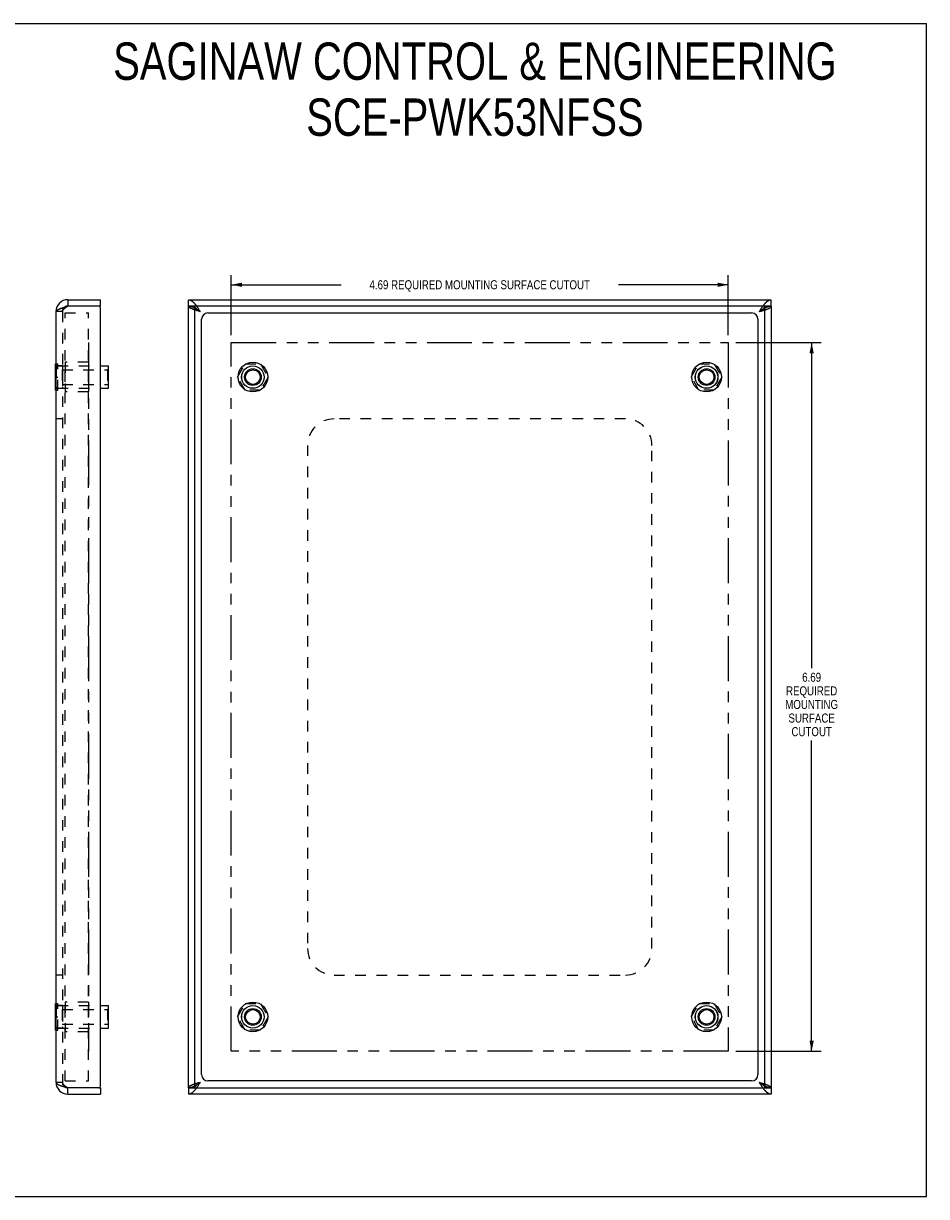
# Model space of a CAD drawing. Header units: inches. Extents: x 0 to 17.1, y 0 to 11.1.
# Tile 3 of 3: x 8.6 to 17.1, y 0 to 11.1. Entities that reach past the tile are written whole.
import ezdxf

# ---------------------------------------------------------------- set-up
doc = ezdxf.new("R2010")
doc.units = ezdxf.units.IN
doc.header["$LTSCALE"] = 0.941275
doc.header["$MEASUREMENT"] = 0
doc.linetypes.add('HIDDEN', pattern=[0.2, 0.1, -0.1])
doc.linetypes.add('PHANTOM', pattern=[0.8, 0.45, -0.05, 0.1, -0.05, 0.1, -0.05])
doc.layers.get('0').update_dxf_attribs({"linetype": 'CONTINUOUS'})
for name, color, linetype in [('02___PRT_ALL_AXES', 7, 'CONTINUOUS'), ('03___PRT_ALL_CURVES', 7, 'CONTINUOUS'), ('06___PRT_ALL_SURFS', 7, 'CONTINUOUS'), ('DEFAULT_2', 8, 'HIDDEN'), ('DIMENSIONS', 7, 'CONTINUOUS')]:
    doc.layers.add(name, color=color, linetype=linetype)
doc.styles.get("Standard").update_dxf_attribs({"font": 'txt', "width": 0.8})
doc.dimstyles.new('DIMSTYLE_2', dxfattribs={"dimtxt": 0.08557, "dimasz": 0.100671, "dimexe": 0.09, "dimexo": 0.07, "dimgap": 0.0425, "dimtad": 0, "dimtih": 1, "dimtoh": 1, "dimzin": 4, "dimdsep": 46, "dimtxsty": 'Standard', "dimblk": '_FILLED', "dimblk1": '_FILLED', "dimblk2": '_FILLED', "dimcen": 0.09, "dimadec": 0, "dimazin": 0, "dimtfac": 1, "dimtofl": 0, "dimtmove": 0, "dimatfit": 3, "dimldrblk": '_FILLED', "dimfxl": 0, "dimtolj": 1, "dimtzin": 4, "dimarcsym": 0})

# ---------------------------------------------------------------- blocks, each defined once
blk = doc.blocks.new('_FILLED')
at = {"color": 0, "linetype": 'ByBlock'}
blk.add_solid([(0, 0), (-1, 0.2), (-1, -0.2)], dxfattribs=at)
blk = doc.blocks.new('*D9')
at = {"layer": 'DIMENSIONS', "color": 2, "linetype": 'Continuous'}
for p, q in [((10.553, 8.131), (10.553, 8.698)), ((15.243, 8.131), (15.243, 8.698)), ((10.553, 8.607), (11.589, 8.607)), ((15.243, 8.607), (14.208, 8.607))]:
    blk.add_line(p, q, dxfattribs=at)
at = {"layer": 'DIMENSIONS', "color": 2, "linetype": 'Continuous', "xscale": 0.1006711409, "yscale": 0.1006711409, "zscale": 0.1006711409, "rotation": 180}
blk.add_blockref('_FILLED', (10.553, 8.607), dxfattribs=at)
at = {"layer": 'DIMENSIONS', "color": 2, "linetype": 'Continuous', "xscale": 0.1006711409, "yscale": 0.1006711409, "zscale": 0.1006711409}
blk.add_blockref('_FILLED', (15.243, 8.607), dxfattribs=at)
at = {"layer": 'DIMENSIONS', "color": 2, "linetype": 'Continuous', "insert": (12.898, 8.65), "char_height": 0.08557, "width": 2.53289, "attachment_point": 2, "line_spacing_factor": 0.9}
blk.add_mtext('4.69 REQUIRED MOUNTING SURFACE CUTOUT', dxfattribs=at)
blk = doc.blocks.new('*D10')
at = {"layer": 'DIMENSIONS', "color": 2, "linetype": 'Continuous'}
for p, q in [((15.314, 8.061), (16.121, 8.061)), ((16.03, 8.061), (16.03, 4.988)), ((16.03, 1.371), (16.03, 4.304)), ((15.314, 1.371), (16.121, 1.371))]:
    blk.add_line(p, q, dxfattribs=at)
at = {"layer": 'DIMENSIONS', "color": 2, "linetype": 'Continuous', "xscale": 0.1006711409, "yscale": 0.1006711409, "zscale": 0.1006711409}
for p, rotation in [((16.03, 8.061), 90), ((16.03, 1.371), 270)]:
    blk.add_blockref('_FILLED', p, dxfattribs=dict(at, rotation=rotation))
at = {"layer": 'DIMENSIONS', "color": 2, "linetype": 'Continuous', "insert": (16.03, 4.945), "char_height": 0.0856, "width": 0.54765, "attachment_point": 2, "line_spacing_factor": 0.9}
blk.add_mtext('6.69\\PREQUIRED\\PMOUNTING\\PSURFACE\\PCUTOUT', dxfattribs=at)

msp = doc.modelspace()

# ---------------------------------------------------------------- linework, layer by layer
at = {"color": 7, "linetype": 'Continuous'}
for p, q in [((0, 11.0738), (17.1141, 11.0738)), ((17.1141, 0), (17.1141, 11.0738)), ((9.0117, 8.4659), (9.0117, 8.4059)), ((9.3187, 8.4059), (9.3187, 8.4659)), ((10.1483, 8.4059), (10.1483, 8.4659)), ((15.6483, 8.4059), (15.6483, 8.4659)), ((9.3187, 8.4059), (9.3037, 8.4059)), ((15.6483, 8.4059), (10.1483, 8.4059)), ((10.2083, 1.0259), (10.2083, 8.4059)), ((10.2398, 8.3686), (10.2425, 8.3667)), ((10.2425, 8.3667), (10.2453, 8.3647)), ((10.2453, 8.3647), (10.248, 8.3628)), ((10.248, 8.3628), (10.2507, 8.3608)), ((10.2507, 8.3608), (10.2535, 8.3588)), ((10.2531, 8.3584), (10.2507, 8.36)), ((10.2555, 8.3569), (10.2531, 8.3584)), ((10.2535, 8.3588), (10.2576, 8.3558)), ((10.2603, 8.3539), (10.2555, 8.3569)), ((10.2576, 8.3558), (10.2603, 8.3539)), ((10.3333, 8.3409), (15.4633, 8.3409)), ((15.5363, 8.3539), (15.5417, 8.3578)), ((15.5363, 8.3539), (15.5411, 8.3569)), ((15.5411, 8.3569), (15.5447, 8.3592)), ((15.5417, 8.3578), (15.5445, 8.3598)), ((15.5445, 8.3598), (15.5472, 8.3618)), ((15.5447, 8.3592), (15.547, 8.3607)), ((15.547, 8.3607), (15.5494, 8.3623)), ((15.5472, 8.3618), (15.5499, 8.3638)), ((15.5494, 8.3623), (15.5517, 8.3638)), ((15.5499, 8.3638), (15.5527, 8.3657)), ((15.5883, 1.0259), (15.5883, 8.4059)), ((10.2733, 1.1509), (10.2733, 8.2809)), ((15.5233, 8.2809), (15.5233, 1.1509)), ((9.3187, 7.8416), (9.3947, 7.8416)), ((9.3947, 7.6296), (9.3947, 7.8416)), ((9.3187, 7.6296), (9.3947, 7.6296)), ((9.3187, 1.8021), (9.3947, 1.8021)), ((9.3947, 1.5901), (9.3947, 1.8021)), ((9.3187, 1.5901), (9.3947, 1.5901)), ((9.0117, 0.9659), (9.0117, 1.0259)), ((9.3037, 1.0259), (9.3187, 1.0259)), ((9.3187, 1.0259), (9.3187, 0.9659)), ((10.1483, 1.0259), (15.6483, 1.0259)), ((10.1483, 1.0259), (10.1483, 0.9659)), ((10.2466, 1.068), (10.2439, 1.066)), ((10.2472, 1.0694), (10.2449, 1.0679)), ((10.2494, 1.0699), (10.2466, 1.068)), ((10.2495, 1.071), (10.2472, 1.0694)), ((10.2521, 1.0719), (10.2494, 1.0699)), ((10.2519, 1.0725), (10.2495, 1.071)), ((10.2555, 1.0748), (10.2519, 1.0725)), ((10.2548, 1.0739), (10.2521, 1.0719)), ((10.2603, 1.0779), (10.2548, 1.0739)), ((10.2603, 1.0779), (10.2555, 1.0748)), ((15.4633, 1.0909), (10.3333, 1.0909)), ((15.5363, 1.0779), (15.5411, 1.0748)), ((15.539, 1.0759), (15.5363, 1.0779)), ((15.5431, 1.0729), (15.539, 1.0759)), ((15.5411, 1.0748), (15.5435, 1.0733)), ((15.5458, 1.0709), (15.5431, 1.0729)), ((15.5435, 1.0733), (15.5458, 1.0717)), ((15.5458, 1.0717), (15.5482, 1.0702)), ((15.5486, 1.0689), (15.5458, 1.0709)), ((15.5513, 1.067), (15.5486, 1.0689)), ((15.554, 1.065), (15.5513, 1.067)), ((15.5568, 1.0631), (15.554, 1.065)), ((15.6483, 1.0259), (15.6483, 0.9659)), ((0, 0), (17.1141, 0))]:
    msp.add_line(p, q, dxfattribs=at)
at = {"color": 3, "linetype": 'Continuous'}
for p, q in [((9.0117, 8.4659), (9.3187, 8.4659)), ((10.1483, 8.4659), (15.6483, 8.4659)), ((8.8997, 1.0779), (8.8997, 8.3539)), ((8.9679, 8.3926), (8.9717, 8.3938)), ((8.9717, 8.3938), (8.9755, 8.395)), ((8.9755, 8.395), (8.9794, 8.3962)), ((8.9794, 8.3962), (8.9833, 8.3974)), ((8.9833, 8.3974), (8.9873, 8.3986)), ((8.9873, 8.3986), (8.9913, 8.3998)), ((8.9913, 8.3998), (8.9954, 8.401)), ((8.9954, 8.401), (9.0015, 8.4028)), ((9.0015, 8.4028), (9.0117, 8.4059)), ((9.3037, 8.4059), (9.0117, 8.4059)), ((9.3187, 1.0409), (9.3187, 8.3909)), ((10.1483, 1.0259), (10.1483, 8.4059)), ((15.6483, 8.4059), (15.6483, 1.0259)), ((8.9717, 1.0379), (8.9755, 1.0367)), ((8.9755, 1.0367), (8.9794, 1.0355)), ((8.9794, 1.0355), (8.9833, 1.0343)), ((8.9833, 1.0343), (8.9873, 1.0331)), ((8.9873, 1.0331), (8.9913, 1.0319)), ((8.9913, 1.0319), (8.9974, 1.0301)), ((8.9974, 1.0301), (9.0096, 1.0265)), ((9.0096, 1.0265), (9.0117, 1.0259)), ((9.3037, 1.0259), (9.0117, 1.0259)), ((9.0117, 0.9659), (9.3187, 0.9659)), ((15.6483, 0.9659), (10.1483, 0.9659))]:
    msp.add_line(p, q, dxfattribs=at)
for points in [[(8.8997, 8.3539), (8.8997, 8.3545), (8.8998, 8.3551), (8.8998, 8.3557), (8.9, 8.3563), (8.9001, 8.3569), (8.9003, 8.3575), (8.9006, 8.3581), (8.9009, 8.3587), (8.9012, 8.3593), (8.9015, 8.3599), (8.9019, 8.3605), (8.9024, 8.3611), (8.9028, 8.3617), (8.9033, 8.3623), (8.9039, 8.3629), (8.9044, 8.3635), (8.905, 8.3641), (8.9057, 8.3647), (8.9064, 8.3653), (8.9071, 8.3659), (8.9078, 8.3666), (8.9086, 8.3672), (8.9094, 8.3678), (8.9103, 8.3684), (8.9112, 8.369), (8.9121, 8.3696), (8.913, 8.3702), (8.914, 8.3708), (8.915, 8.3714), (8.9161, 8.372), (8.9172, 8.3726), (8.9183, 8.3732), (8.9194, 8.3738), (8.9206, 8.3744), (8.9218, 8.375), (8.923, 8.3756), (8.9243, 8.3762), (8.9256, 8.3768), (8.9269, 8.3774), (8.9283, 8.378), (8.9296, 8.3786), (8.931, 8.3792), (8.9325, 8.3799), (8.9339, 8.3805), (8.9354, 8.3811), (8.9369, 8.3817), (8.9385, 8.3823), (8.94, 8.3829), (8.9416, 8.3835), (8.9432, 8.3841), (8.9449, 8.3847), (8.9465, 8.3853), (8.9482, 8.3859), (8.9499, 8.3865), (8.9516, 8.3871), (8.9533, 8.3877), (8.9551, 8.3883), (8.9569, 8.3889), (8.9587, 8.3895), (8.9605, 8.3901), (8.9623, 8.3907), (8.9641, 8.3913), (8.966, 8.3919), (8.9679, 8.3926)], [(8.8997, 1.0779), (8.8997, 1.0772), (8.8998, 1.0766), (8.8998, 1.076), (8.9, 1.0754), (8.9001, 1.0748), (8.9003, 1.0742), (8.9006, 1.0736), (8.9009, 1.073), (8.9012, 1.0724), (8.9015, 1.0718), (8.9019, 1.0712), (8.9024, 1.0706), (8.9028, 1.07), (8.9033, 1.0694), (8.9039, 1.0688), (8.9044, 1.0682), (8.905, 1.0676), (8.9057, 1.067), (8.9064, 1.0664), (8.9071, 1.0658), (8.9078, 1.0652), (8.9086, 1.0646), (8.9094, 1.0639), (8.9103, 1.0633), (8.9112, 1.0627), (8.9121, 1.0621), (8.913, 1.0615), (8.914, 1.0609), (8.915, 1.0603), (8.9161, 1.0597), (8.9172, 1.0591), (8.9183, 1.0585), (8.9194, 1.0579), (8.9206, 1.0573), (8.9218, 1.0567), (8.923, 1.0561), (8.9243, 1.0555), (8.9256, 1.0549), (8.9269, 1.0543), (8.9283, 1.0537), (8.9296, 1.0531), (8.931, 1.0525), (8.9325, 1.0519), (8.9339, 1.0512), (8.9354, 1.0506), (8.9369, 1.05), (8.9385, 1.0494), (8.94, 1.0488), (8.9416, 1.0482), (8.9432, 1.0476), (8.9449, 1.047), (8.9465, 1.0464), (8.9482, 1.0458), (8.9499, 1.0452), (8.9516, 1.0446), (8.9533, 1.044), (8.9551, 1.0434), (8.9569, 1.0428), (8.9587, 1.0422), (8.9605, 1.0416), (8.9623, 1.041), (8.9641, 1.0404), (8.966, 1.0398), (8.9679, 1.0392), (8.9717, 1.0379)]]:
    msp.add_lwpolyline(points, dxfattribs=at)
at = {"color": 7, "linetype": 'Continuous'}
for points in [[(10.2253, 8.3783), (10.2244, 8.3791), (10.2235, 8.3799), (10.2227, 8.3806), (10.2219, 8.3814), (10.2211, 8.3821), (10.2203, 8.3829), (10.2195, 8.3837), (10.2188, 8.3844), (10.2181, 8.3852), (10.2174, 8.386), (10.2167, 8.3867), (10.2161, 8.3875), (10.2155, 8.3883), (10.2149, 8.389), (10.2143, 8.3898), (10.2137, 8.3906), (10.2132, 8.3913), (10.2127, 8.3921), (10.2122, 8.3929), (10.2118, 8.3936), (10.2114, 8.3944), (10.211, 8.3951), (10.2106, 8.3959), (10.2103, 8.3967), (10.21, 8.3974), (10.2097, 8.3982), (10.2094, 8.399), (10.2092, 8.3997), (10.209, 8.4005), (10.2088, 8.4013), (10.2086, 8.402), (10.2085, 8.4028), (10.2084, 8.4036), (10.2083, 8.4043), (10.2083, 8.4051), (10.2083, 8.4059)], [(10.225, 8.3786), (10.2261, 8.3778), (10.2275, 8.3769), (10.2289, 8.376), (10.2302, 8.3751), (10.2316, 8.3742), (10.233, 8.3733), (10.2343, 8.3724), (10.2357, 8.3714), (10.2371, 8.3705), (10.2384, 8.3695), (10.2398, 8.3686)], [(10.2472, 8.3623), (10.2449, 8.3638), (10.2438, 8.3646), (10.2426, 8.3653), (10.2415, 8.3661), (10.2404, 8.3669), (10.2393, 8.3676), (10.2382, 8.3684), (10.2371, 8.3691), (10.236, 8.3699), (10.235, 8.3707), (10.2339, 8.3714), (10.2329, 8.3722), (10.2319, 8.373), (10.2309, 8.3737), (10.2299, 8.3745), (10.2289, 8.3753), (10.228, 8.376), (10.2271, 8.3768), (10.2261, 8.3776), (10.2253, 8.3783)], [(10.2507, 8.36), (10.2484, 8.3615), (10.2472, 8.3623)], [(15.5517, 8.3638), (15.5528, 8.3646), (15.5539, 8.3653), (15.5551, 8.3661), (15.5562, 8.3669), (15.5573, 8.3676), (15.5584, 8.3684), (15.5595, 8.3691), (15.5605, 8.3699), (15.5616, 8.3707), (15.5626, 8.3714), (15.5637, 8.3722), (15.5647, 8.373), (15.5657, 8.3737), (15.5667, 8.3745), (15.5676, 8.3753), (15.5686, 8.376), (15.5695, 8.3768), (15.5704, 8.3776), (15.5713, 8.3783)], [(15.5527, 8.3657), (15.5554, 8.3676), (15.5568, 8.3686), (15.5581, 8.3695), (15.5595, 8.3705), (15.5609, 8.3714), (15.5622, 8.3724), (15.5636, 8.3733), (15.565, 8.3742), (15.5663, 8.3751), (15.5677, 8.376), (15.5691, 8.3769), (15.5704, 8.3778), (15.5716, 8.3786)], [(15.5713, 8.3783), (15.5722, 8.3791), (15.5731, 8.3799), (15.5739, 8.3806), (15.5747, 8.3814), (15.5755, 8.3821), (15.5763, 8.3829), (15.577, 8.3837), (15.5778, 8.3844), (15.5785, 8.3852), (15.5792, 8.386), (15.5798, 8.3867), (15.5805, 8.3875), (15.5811, 8.3883), (15.5817, 8.389), (15.5823, 8.3898), (15.5828, 8.3906), (15.5834, 8.3913), (15.5839, 8.3921), (15.5843, 8.3929), (15.5848, 8.3936), (15.5852, 8.3944), (15.5856, 8.3951), (15.586, 8.3959), (15.5863, 8.3967), (15.5866, 8.3974), (15.5869, 8.3982), (15.5872, 8.399), (15.5874, 8.3997), (15.5876, 8.4005), (15.5878, 8.4013), (15.5879, 8.402), (15.5881, 8.4028), (15.5882, 8.4036), (15.5882, 8.4043), (15.5883, 8.4051), (15.5883, 8.4059)], [(10.2253, 1.0534), (10.2244, 1.0526), (10.2235, 1.0519), (10.2227, 1.0511), (10.2219, 1.0503), (10.2211, 1.0496), (10.2203, 1.0488), (10.2195, 1.048), (10.2188, 1.0473), (10.2181, 1.0465), (10.2174, 1.0457), (10.2167, 1.045), (10.2161, 1.0442), (10.2155, 1.0434), (10.2149, 1.0427), (10.2143, 1.0419), (10.2137, 1.0411), (10.2132, 1.0404), (10.2127, 1.0396), (10.2122, 1.0389), (10.2118, 1.0381), (10.2114, 1.0373), (10.211, 1.0366), (10.2106, 1.0358), (10.2103, 1.035), (10.21, 1.0343), (10.2097, 1.0335), (10.2094, 1.0327), (10.2092, 1.032), (10.209, 1.0312), (10.2088, 1.0304), (10.2086, 1.0297), (10.2085, 1.0289), (10.2084, 1.0281), (10.2083, 1.0274), (10.2083, 1.0266), (10.2083, 1.0259)], [(10.2439, 1.066), (10.2412, 1.0641), (10.2398, 1.0631), (10.2384, 1.0622), (10.2371, 1.0612), (10.2357, 1.0603), (10.2343, 1.0593), (10.233, 1.0584), (10.2316, 1.0575), (10.2302, 1.0566), (10.2289, 1.0557), (10.2275, 1.0548), (10.2261, 1.0539), (10.225, 1.0531)], [(10.2449, 1.0679), (10.2438, 1.0671), (10.2426, 1.0664), (10.2415, 1.0656), (10.2404, 1.0649), (10.2393, 1.0641), (10.2382, 1.0633), (10.2371, 1.0626), (10.236, 1.0618), (10.235, 1.061), (10.2339, 1.0603), (10.2329, 1.0595), (10.2319, 1.0587), (10.2309, 1.058), (10.2299, 1.0572), (10.2289, 1.0564), (10.228, 1.0557), (10.2271, 1.0549), (10.2261, 1.0541), (10.2253, 1.0534)], [(15.5482, 1.0702), (15.5505, 1.0687), (15.5517, 1.0679), (15.5528, 1.0671), (15.5539, 1.0664), (15.5551, 1.0656), (15.5562, 1.0649), (15.5573, 1.0641), (15.5584, 1.0633), (15.5595, 1.0626), (15.5605, 1.0618), (15.5616, 1.061), (15.5626, 1.0603), (15.5637, 1.0595), (15.5647, 1.0587), (15.5657, 1.058), (15.5667, 1.0572), (15.5676, 1.0564), (15.5686, 1.0557), (15.5695, 1.0549), (15.5704, 1.0541), (15.5713, 1.0534)], [(15.5716, 1.0531), (15.5704, 1.0539), (15.5691, 1.0548), (15.5677, 1.0557), (15.5663, 1.0566), (15.565, 1.0575), (15.5636, 1.0584), (15.5622, 1.0593), (15.5609, 1.0603), (15.5595, 1.0612), (15.5581, 1.0622), (15.5568, 1.0631)], [(15.5713, 1.0534), (15.5722, 1.0526), (15.5731, 1.0519), (15.5739, 1.0511), (15.5747, 1.0503), (15.5755, 1.0496), (15.5763, 1.0488), (15.577, 1.048), (15.5778, 1.0473), (15.5785, 1.0465), (15.5792, 1.0457), (15.5798, 1.045), (15.5805, 1.0442), (15.5811, 1.0434), (15.5817, 1.0427), (15.5823, 1.0419), (15.5828, 1.0411), (15.5834, 1.0404), (15.5839, 1.0396), (15.5843, 1.0389), (15.5848, 1.0381), (15.5852, 1.0373), (15.5856, 1.0366), (15.586, 1.0358), (15.5863, 1.035), (15.5866, 1.0343), (15.5869, 1.0335), (15.5872, 1.0327), (15.5874, 1.032), (15.5876, 1.0312), (15.5878, 1.0304), (15.5879, 1.0297), (15.5881, 1.0289), (15.5882, 1.0281), (15.5882, 1.0274), (15.5883, 1.0266), (15.5883, 1.0259)]]:
    msp.add_lwpolyline(points, dxfattribs=at)
for centre, radius in [((10.7577, 7.7356), 0.106), ((10.7577, 7.7356), 0.079), ((10.7577, 7.7356), 0.069), ((15.0389, 7.7356), 0.106), ((15.0389, 7.7356), 0.079), ((15.0389, 7.7356), 0.069), ((10.7577, 1.6961), 0.106), ((10.7577, 1.6961), 0.079), ((15.0389, 1.6961), 0.106), ((15.0389, 1.6961), 0.079), ((10.7577, 1.6961), 0.069), ((15.0389, 1.6961), 0.069)]:
    msp.add_circle(centre, radius, dxfattribs=at)
at = {"color": 3, "linetype": 'Continuous'}
for centre, radius, start, end in [((9.0117, 8.3539), 0.112, 90, 180), ((9.3037, 8.3909), 0.015, 0, 90), ((9.0117, 1.0779), 0.112, 180, 270), ((9.3037, 1.0409), 0.015, 270, 360)]:
    msp.add_arc(centre, radius, start, end, dxfattribs=at)
at = {"color": 7, "linetype": 'Continuous'}
for centre, radius, start, end in [((9.0117, 8.3539), 0.052, 90, 123.27218), ((10.3333, 8.2809), 0.06, 90, 180), ((15.4633, 8.2809), 0.06, 0, 90), ((10.3333, 1.1509), 0.06, 180, 270), ((15.4633, 1.1509), 0.06, 270, 360), ((9.0117, 1.0779), 0.052, 236.7278, 270)]:
    msp.add_arc(centre, radius, start, end, dxfattribs=at)
at = {"layer": '02___PRT_ALL_AXES', "color": 8, "linetype": 'HIDDEN'}
for p, q in [((8.9847, 7.8756), (8.9847, 7.5956)), ((9.2047, 7.8756), (8.9847, 7.8756)), ((9.2047, 7.8756), (9.2047, 7.5956)), ((8.8997, 7.8421), (8.8997, 7.6291)), ((8.9597, 7.8421), (8.8997, 7.8421)), ((8.9597, 7.8421), (8.9597, 7.6291)), ((8.9597, 7.6291), (8.8997, 7.6291)), ((9.2047, 7.5956), (8.9847, 7.5956)), ((8.9597, 1.8026), (8.8997, 1.8026)), ((8.8997, 1.8026), (8.8997, 1.5896)), ((8.9597, 1.8026), (8.9597, 1.5896)), ((9.2047, 1.8361), (8.9847, 1.8361)), ((8.9847, 1.8361), (8.9847, 1.5561)), ((9.2047, 1.8361), (9.2047, 1.5561)), ((8.9597, 1.5896), (8.8997, 1.5896)), ((9.2047, 1.5561), (8.9847, 1.5561))]:
    msp.add_line(p, q, dxfattribs=at)
at = {"layer": '02___PRT_ALL_AXES', "color": 7, "linetype": 'Continuous'}
for centre, radius in [((10.7577, 7.7356), 0.14), ((15.0389, 7.7356), 0.14), ((10.7577, 7.7356), 0.1065), ((15.0389, 7.7356), 0.1065), ((10.7577, 1.6961), 0.14), ((10.7577, 1.6961), 0.1065), ((15.0389, 1.6961), 0.14), ((15.0389, 1.6961), 0.1065)]:
    msp.add_circle(centre, radius, dxfattribs=at)
at = {"layer": '03___PRT_ALL_CURVES', "color": 8, "linetype": 'PHANTOM'}
msp.add_line((9.2047, 8.0609), (9.2047, 1.3709), dxfattribs=at)
at = {"layer": '03___PRT_ALL_CURVES', "color": 4, "linetype": 'PHANTOM'}
for p, q in [((10.5533, 1.3709), (10.5533, 8.0609)), ((10.5533, 8.0609), (15.2433, 8.0609)), ((15.2433, 8.0609), (15.2433, 1.3709)), ((15.2433, 1.3709), (10.5533, 1.3709))]:
    msp.add_line(p, q, dxfattribs=at)
at = {"layer": '06___PRT_ALL_SURFS', "color": 7, "linetype": 'Continuous'}
for p, q in [((8.8947, 7.6106), (8.8947, 7.8606)), ((8.8947, 7.8606), (8.8997, 7.8606)), ((8.8947, 7.7356), (8.8997, 7.7356)), ((8.8947, 7.6106), (8.8997, 7.6106)), ((8.8947, 1.8211), (8.8997, 1.8211)), ((8.8947, 1.5711), (8.8947, 1.8211)), ((8.8947, 1.6961), (8.8997, 1.6961)), ((8.8947, 1.5711), (8.8997, 1.5711))]:
    msp.add_line(p, q, dxfattribs=at)
at = {"layer": '06___PRT_ALL_SURFS', "color": 8, "linetype": 'HIDDEN'}
for p, q in [((8.8997, 7.8606), (8.9157, 7.8606)), ((8.9157, 7.6106), (8.9157, 7.8606)), ((10.6133, 7.7356), (10.6855, 7.8606)), ((10.6855, 7.8606), (10.8298, 7.8606)), ((10.8298, 7.8606), (10.902, 7.7356)), ((14.8946, 7.7356), (14.9667, 7.8606)), ((14.9667, 7.8606), (15.1111, 7.8606)), ((15.1111, 7.8606), (15.1832, 7.7356)), ((8.8997, 7.7356), (8.9157, 7.7356)), ((10.6855, 7.6106), (10.6133, 7.7356)), ((10.902, 7.7356), (10.8298, 7.6106)), ((14.9667, 7.6106), (14.8946, 7.7356)), ((15.1832, 7.7356), (15.1111, 7.6106)), ((8.8997, 7.6106), (8.9157, 7.6106)), ((10.8298, 7.6106), (10.6855, 7.6106)), ((15.1111, 7.6106), (14.9667, 7.6106)), ((8.8997, 1.8211), (8.9157, 1.8211)), ((8.9157, 1.5711), (8.9157, 1.8211)), ((10.6133, 1.6961), (10.6855, 1.8211)), ((10.6855, 1.8211), (10.8298, 1.8211)), ((10.8298, 1.8211), (10.902, 1.6961)), ((14.8946, 1.6961), (14.9667, 1.8211)), ((14.9667, 1.8211), (15.1111, 1.8211)), ((15.1111, 1.8211), (15.1832, 1.6961)), ((8.8997, 1.6961), (8.9157, 1.6961)), ((10.6855, 1.5711), (10.6133, 1.6961)), ((10.902, 1.6961), (10.8298, 1.5711)), ((14.9667, 1.5711), (14.8946, 1.6961)), ((15.1832, 1.6961), (15.1111, 1.5711)), ((8.8997, 1.5711), (8.9157, 1.5711)), ((10.8298, 1.5711), (10.6855, 1.5711)), ((15.1111, 1.5711), (14.9667, 1.5711))]:
    msp.add_line(p, q, dxfattribs=at)
at = {"layer": 'DEFAULT_2', "color": 8, "linetype": 'HIDDEN'}
for p, q in [((8.9597, 8.3539), (8.8997, 8.3539)), ((8.9597, 8.3539), (8.9597, 1.0779)), ((8.9847, 1.0909), (8.9847, 8.3409)), ((8.9847, 8.3409), (9.2047, 8.3409)), ((8.9963, 8.3959), (8.9986, 8.3974)), ((8.9986, 8.3974), (9.0009, 8.399)), ((9.0009, 8.399), (9.0033, 8.4005)), ((9.0033, 8.4005), (9.0057, 8.402)), ((9.0057, 8.402), (9.0093, 8.4043)), ((9.0093, 8.4043), (9.0117, 8.4059)), ((9.2047, 1.0909), (9.2047, 8.3409)), ((10.2241, 8.3647), (10.2203, 8.3659)), ((10.228, 8.3635), (10.2241, 8.3647)), ((10.232, 8.3623), (10.228, 8.3635)), ((10.2359, 8.3611), (10.232, 8.3623)), ((10.2399, 8.3599), (10.2359, 8.3611)), ((10.244, 8.3587), (10.2399, 8.3599)), ((10.2501, 8.3569), (10.244, 8.3587)), ((10.2453, 8.3773), (10.248, 8.3731)), ((10.248, 8.3731), (10.2507, 8.3688)), ((10.2603, 8.3539), (10.2501, 8.3569)), ((10.2507, 8.3688), (10.2535, 8.3646)), ((10.2535, 8.3646), (10.2562, 8.3603)), ((10.2562, 8.3603), (10.2603, 8.3539)), ((15.5363, 8.3539), (15.5417, 8.3624)), ((15.5363, 8.3539), (15.5465, 8.3569)), ((15.5417, 8.3624), (15.5445, 8.3667)), ((15.5445, 8.3667), (15.5472, 8.371)), ((15.5465, 8.3569), (15.5546, 8.3593)), ((15.5546, 8.3593), (15.5606, 8.3611)), ((15.5606, 8.3611), (15.5646, 8.3623)), ((15.5646, 8.3623), (15.5685, 8.3635)), ((15.5685, 8.3635), (15.5724, 8.3647)), ((15.5724, 8.3647), (15.5763, 8.3659)), ((15.5763, 8.3659), (15.5801, 8.3672)), ((8.9157, 7.8416), (9.3187, 7.8416)), ((8.9572, 7.8046), (8.9572, 7.6666)), ((8.9572, 7.8046), (9.3847, 7.8046)), ((9.3847, 7.8046), (9.3947, 7.8146)), ((9.3847, 7.8046), (9.3847, 7.6666)), ((8.9572, 7.6666), (9.3847, 7.6666)), ((9.3847, 7.6666), (9.3947, 7.6566)), ((8.9157, 7.6296), (9.3187, 7.6296)), ((8.9597, 7.3409), (8.8997, 7.3409)), ((14.2733, 7.3409), (11.5233, 7.3409)), ((11.2733, 7.0909), (11.2733, 2.3409)), ((14.5233, 2.3409), (14.5233, 7.0909)), ((8.9597, 2.0909), (8.8997, 2.0909)), ((11.5233, 2.0909), (14.2733, 2.0909)), ((8.9157, 1.8021), (9.3187, 1.8021)), ((9.3847, 1.7651), (9.3947, 1.7751)), ((8.9572, 1.7651), (9.3847, 1.7651)), ((8.9572, 1.7651), (8.9572, 1.6271)), ((9.3847, 1.7651), (9.3847, 1.6271)), ((8.9157, 1.5901), (9.3187, 1.5901)), ((8.9572, 1.6271), (9.3847, 1.6271)), ((9.3847, 1.6271), (9.3947, 1.6171)), ((8.9597, 1.0779), (8.8997, 1.0779)), ((8.9847, 1.0909), (9.2047, 1.0909)), ((8.9986, 1.0343), (9.0009, 1.0327)), ((9.0009, 1.0327), (9.0033, 1.0312)), ((9.0033, 1.0312), (9.0057, 1.0297)), ((9.0057, 1.0297), (9.0117, 1.0259)), ((10.2203, 1.0658), (10.2165, 1.0646)), ((10.2241, 1.067), (10.2203, 1.0658)), ((10.228, 1.0682), (10.2241, 1.067)), ((10.232, 1.0694), (10.228, 1.0682)), ((10.2359, 1.0706), (10.232, 1.0694)), ((10.242, 1.0724), (10.2359, 1.0706)), ((10.2501, 1.0748), (10.242, 1.0724)), ((10.2507, 1.0629), (10.248, 1.0586)), ((10.2603, 1.0779), (10.2501, 1.0748)), ((10.2535, 1.0671), (10.2507, 1.0629)), ((10.2562, 1.0714), (10.2535, 1.0671)), ((10.2603, 1.0779), (10.2562, 1.0714)), ((15.5363, 1.0779), (15.5383, 1.0772)), ((15.539, 1.0736), (15.5363, 1.0779)), ((15.5383, 1.0772), (15.5465, 1.0748)), ((15.5431, 1.0671), (15.539, 1.0736)), ((15.5458, 1.0629), (15.5431, 1.0671)), ((15.5486, 1.0586), (15.5458, 1.0629)), ((15.5465, 1.0748), (15.5526, 1.073)), ((15.5513, 1.0544), (15.5486, 1.0586)), ((15.5526, 1.073), (15.5566, 1.0718)), ((15.5566, 1.0718), (15.5606, 1.0706)), ((15.5606, 1.0706), (15.5646, 1.0694)), ((15.5646, 1.0694), (15.5685, 1.0682)), ((15.5685, 1.0682), (15.5724, 1.067)), ((15.5724, 1.067), (15.5763, 1.0658))]:
    msp.add_line(p, q, dxfattribs=at)
for points in [[(10.1483, 8.4659), (10.1496, 8.4658), (10.151, 8.4658), (10.1524, 8.4657), (10.1537, 8.4655), (10.1551, 8.4653), (10.1565, 8.4651), (10.1578, 8.4648), (10.1592, 8.4645), (10.1606, 8.4642), (10.1619, 8.4638), (10.1633, 8.4634), (10.1647, 8.4629), (10.166, 8.4624), (10.1674, 8.4618), (10.1688, 8.4613), (10.1701, 8.4606), (10.1715, 8.46), (10.1729, 8.4593), (10.1742, 8.4585), (10.1756, 8.4577), (10.177, 8.4569), (10.1783, 8.4561), (10.1797, 8.4552), (10.1811, 8.4542), (10.1824, 8.4533), (10.1838, 8.4522), (10.1852, 8.4512), (10.1865, 8.4501), (10.1879, 8.449), (10.1893, 8.4479), (10.1906, 8.4467), (10.192, 8.4455), (10.1934, 8.4442), (10.1947, 8.4429), (10.1961, 8.4416), (10.1975, 8.4403), (10.1988, 8.4389), (10.2002, 8.4375), (10.2016, 8.436), (10.2029, 8.4346), (10.2043, 8.433), (10.2056, 8.4315), (10.207, 8.43), (10.2084, 8.4284), (10.2097, 8.4268), (10.2111, 8.4251), (10.2125, 8.4234), (10.2138, 8.4217), (10.2152, 8.42), (10.2166, 8.4183), (10.2179, 8.4165), (10.2193, 8.4147), (10.2207, 8.4129), (10.222, 8.4111), (10.2234, 8.4092), (10.2248, 8.4074), (10.2261, 8.4055), (10.2275, 8.4036), (10.2289, 8.4016), (10.2302, 8.3997), (10.2316, 8.3977), (10.233, 8.3957), (10.2343, 8.3937), (10.2357, 8.3917), (10.2371, 8.3897), (10.2384, 8.3876), (10.2398, 8.3856), (10.2412, 8.3835), (10.2425, 8.3815), (10.2439, 8.3794), (10.2453, 8.3773)], [(15.5472, 8.371), (15.5499, 8.3752), (15.5513, 8.3773), (15.5527, 8.3794), (15.554, 8.3815), (15.5554, 8.3835), (15.5568, 8.3856), (15.5581, 8.3876), (15.5595, 8.3897), (15.5609, 8.3917), (15.5622, 8.3937), (15.5636, 8.3957), (15.565, 8.3977), (15.5663, 8.3997), (15.5677, 8.4016), (15.5691, 8.4035), (15.5704, 8.4055), (15.5718, 8.4074), (15.5732, 8.4092), (15.5745, 8.4111), (15.5759, 8.4129), (15.5773, 8.4147), (15.5786, 8.4165), (15.58, 8.4183), (15.5814, 8.42), (15.5827, 8.4217), (15.5841, 8.4234), (15.5855, 8.4251), (15.5868, 8.4268), (15.5882, 8.4284), (15.5896, 8.43), (15.5909, 8.4315), (15.5923, 8.4331), (15.5936, 8.4346), (15.595, 8.436), (15.5964, 8.4375), (15.5977, 8.4389), (15.5991, 8.4403), (15.6005, 8.4416), (15.6018, 8.4429), (15.6032, 8.4442), (15.6046, 8.4455), (15.6059, 8.4467), (15.6073, 8.4479), (15.6087, 8.449), (15.61, 8.4501), (15.6114, 8.4512), (15.6128, 8.4522), (15.6141, 8.4533), (15.6155, 8.4542), (15.6169, 8.4552), (15.6182, 8.4561), (15.6196, 8.4569), (15.621, 8.4577), (15.6223, 8.4585), (15.6237, 8.4593), (15.6251, 8.46), (15.6264, 8.4606), (15.6278, 8.4613), (15.6292, 8.4618), (15.6305, 8.4624), (15.6319, 8.4629), (15.6333, 8.4634), (15.6346, 8.4638), (15.636, 8.4642), (15.6374, 8.4645), (15.6387, 8.4648), (15.6401, 8.4651), (15.6415, 8.4653), (15.6428, 8.4655), (15.6442, 8.4657), (15.6456, 8.4658), (15.6469, 8.4658), (15.6483, 8.4659)], [(8.9597, 8.3539), (8.9597, 8.3546), (8.9597, 8.3554), (8.9598, 8.3561), (8.9599, 8.3569), (8.96, 8.3577), (8.9602, 8.3584), (8.9604, 8.3592), (8.9606, 8.36), (8.9608, 8.3607), (8.9611, 8.3615), (8.9613, 8.3623), (8.9617, 8.363), (8.962, 8.3638), (8.9624, 8.3646), (8.9628, 8.3653), (8.9632, 8.3661), (8.9636, 8.3669), (8.9641, 8.3676), (8.9646, 8.3684), (8.9651, 8.3691), (8.9657, 8.3699), (8.9662, 8.3707), (8.9668, 8.3714), (8.9675, 8.3722), (8.9681, 8.373), (8.9688, 8.3737), (8.9695, 8.3745), (8.9702, 8.3753), (8.9709, 8.376), (8.9717, 8.3768), (8.9724, 8.3776), (8.9732, 8.3783), (8.9741, 8.3791), (8.9749, 8.3799), (8.9758, 8.3806), (8.9766, 8.3814), (8.9775, 8.3821), (8.9785, 8.3829), (8.9794, 8.3837), (8.9803, 8.3844), (8.9813, 8.3852), (8.9823, 8.386), (8.9833, 8.3867), (8.9843, 8.3875), (8.9853, 8.3883), (8.9864, 8.389), (8.9874, 8.3898), (8.9885, 8.3906), (8.9896, 8.3913), (8.9907, 8.3921), (8.9918, 8.3929), (8.9929, 8.3936), (8.994, 8.3944), (8.9952, 8.3951), (8.9963, 8.3959)], [(10.2203, 8.3659), (10.2165, 8.3672), (10.2146, 8.3678), (10.2127, 8.3684), (10.2109, 8.369), (10.2091, 8.3696), (10.2073, 8.3702), (10.2055, 8.3708), (10.2037, 8.3714), (10.2019, 8.372), (10.2002, 8.3726), (10.1985, 8.3732), (10.1968, 8.3738), (10.1951, 8.3744), (10.1935, 8.375), (10.1918, 8.3756), (10.1902, 8.3762), (10.1886, 8.3768), (10.1871, 8.3774), (10.1855, 8.378), (10.184, 8.3786), (10.1825, 8.3792), (10.1811, 8.3799), (10.1797, 8.3805), (10.1782, 8.3811), (10.1769, 8.3817), (10.1755, 8.3823), (10.1742, 8.3829), (10.1729, 8.3835), (10.1716, 8.3841), (10.1704, 8.3847), (10.1692, 8.3853), (10.168, 8.3859), (10.1669, 8.3865), (10.1658, 8.3871), (10.1647, 8.3877), (10.1636, 8.3883), (10.1626, 8.3889), (10.1616, 8.3895), (10.1607, 8.3901), (10.1598, 8.3907), (10.1589, 8.3913), (10.158, 8.3919), (10.1572, 8.3926), (10.1564, 8.3932), (10.1557, 8.3938), (10.155, 8.3944), (10.1543, 8.395), (10.1536, 8.3956), (10.153, 8.3962), (10.1525, 8.3968), (10.1519, 8.3974), (10.1514, 8.398), (10.151, 8.3986), (10.1505, 8.3992), (10.1501, 8.3998), (10.1498, 8.4004), (10.1495, 8.401), (10.1492, 8.4016), (10.149, 8.4022), (10.1487, 8.4028), (10.1486, 8.4034), (10.1485, 8.404), (10.1484, 8.4046), (10.1483, 8.4052), (10.1483, 8.4059)], [(10.1483, 8.4059), (10.1496, 8.4058), (10.151, 8.4058), (10.1524, 8.4058), (10.1537, 8.4057), (10.1551, 8.4056), (10.1565, 8.4055), (10.1578, 8.4054), (10.1592, 8.4052), (10.1606, 8.4051), (10.1619, 8.4049), (10.1633, 8.4047), (10.1647, 8.4045), (10.166, 8.4042), (10.1674, 8.404), (10.1688, 8.4037), (10.1701, 8.4034), (10.1715, 8.4031), (10.1729, 8.4028), (10.1742, 8.4024), (10.1756, 8.4021), (10.177, 8.4017), (10.1783, 8.4013), (10.1797, 8.4009), (10.1811, 8.4005), (10.1824, 8.4), (10.1838, 8.3995), (10.1852, 8.3991), (10.1865, 8.3986), (10.1879, 8.398), (10.1893, 8.3975), (10.1906, 8.397), (10.192, 8.3964), (10.1934, 8.3958), (10.1947, 8.3952), (10.1961, 8.3946), (10.1975, 8.394), (10.1988, 8.3933), (10.2002, 8.3927), (10.2016, 8.392), (10.2029, 8.3913), (10.2043, 8.3906), (10.2056, 8.3899), (10.207, 8.3892)], [(10.207, 8.3892), (10.2084, 8.3884), (10.2097, 8.3877), (10.2111, 8.3869), (10.2125, 8.3862), (10.2138, 8.3854), (10.2152, 8.3846), (10.2166, 8.3838), (10.2179, 8.3829), (10.2193, 8.3821), (10.2207, 8.3813), (10.222, 8.3804), (10.2234, 8.3796), (10.2248, 8.3787), (10.225, 8.3786)], [(15.5716, 8.3786), (15.5718, 8.3787), (15.5732, 8.3796), (15.5745, 8.3804), (15.5759, 8.3813), (15.5773, 8.3821), (15.5786, 8.3829), (15.58, 8.3838), (15.5814, 8.3846), (15.5827, 8.3854), (15.5841, 8.3862), (15.5855, 8.3869), (15.5868, 8.3877), (15.5882, 8.3885)], [(15.5801, 8.3672), (15.582, 8.3678), (15.5838, 8.3684), (15.5857, 8.369), (15.5875, 8.3696), (15.5893, 8.3702), (15.5911, 8.3708), (15.5929, 8.3714), (15.5946, 8.372), (15.5964, 8.3726), (15.5981, 8.3732), (15.5998, 8.3738), (15.6015, 8.3744), (15.6031, 8.375), (15.6047, 8.3756), (15.6063, 8.3762), (15.6079, 8.3768), (15.6095, 8.3774), (15.611, 8.378), (15.6125, 8.3786), (15.614, 8.3792), (15.6155, 8.3799), (15.6169, 8.3805), (15.6183, 8.3811), (15.6197, 8.3817), (15.621, 8.3823), (15.6224, 8.3829), (15.6237, 8.3835), (15.6249, 8.3841), (15.6262, 8.3847), (15.6274, 8.3853), (15.6285, 8.3859), (15.6297, 8.3865), (15.6308, 8.3871), (15.6319, 8.3877), (15.6329, 8.3883), (15.634, 8.3889), (15.6349, 8.3895), (15.6359, 8.3901), (15.6368, 8.3907), (15.6377, 8.3913), (15.6385, 8.3919), (15.6394, 8.3926), (15.6401, 8.3932), (15.6409, 8.3938), (15.6416, 8.3944), (15.6423, 8.395), (15.6429, 8.3956), (15.6435, 8.3962), (15.6441, 8.3968), (15.6446, 8.3974), (15.6451, 8.398), (15.6456, 8.3986), (15.646, 8.3992), (15.6464, 8.3998), (15.6468, 8.4004), (15.6471, 8.401), (15.6474, 8.4016), (15.6476, 8.4022), (15.6478, 8.4028), (15.648, 8.4034), (15.6481, 8.404), (15.6482, 8.4046), (15.6483, 8.4052), (15.6483, 8.4059)], [(15.5882, 8.3885), (15.5896, 8.3892), (15.5909, 8.3899), (15.5923, 8.3906), (15.5936, 8.3913), (15.595, 8.392), (15.5964, 8.3927), (15.5977, 8.3933), (15.5991, 8.394), (15.6005, 8.3946), (15.6018, 8.3952), (15.6032, 8.3958), (15.6046, 8.3964), (15.6059, 8.397), (15.6073, 8.3975), (15.6087, 8.398), (15.61, 8.3986), (15.6114, 8.3991), (15.6128, 8.3995), (15.6141, 8.4), (15.6155, 8.4005), (15.6169, 8.4009), (15.6182, 8.4013), (15.6196, 8.4017), (15.621, 8.4021), (15.6223, 8.4024), (15.6237, 8.4028), (15.6251, 8.4031), (15.6264, 8.4034), (15.6278, 8.4037), (15.6292, 8.404), (15.6305, 8.4042), (15.6319, 8.4045), (15.6333, 8.4047), (15.6346, 8.4049), (15.636, 8.4051), (15.6374, 8.4052), (15.6387, 8.4054), (15.6401, 8.4055), (15.6415, 8.4056), (15.6428, 8.4057), (15.6442, 8.4058), (15.6456, 8.4058), (15.6469, 8.4058), (15.6483, 8.4059)], [(8.9597, 1.0779), (8.9597, 1.0771), (8.9597, 1.0763), (8.9598, 1.0756), (8.9599, 1.0748), (8.96, 1.074), (8.9602, 1.0733), (8.9604, 1.0725), (8.9606, 1.0717), (8.9608, 1.071), (8.9611, 1.0702), (8.9613, 1.0694), (8.9617, 1.0687), (8.962, 1.0679), (8.9624, 1.0671), (8.9628, 1.0664), (8.9632, 1.0656), (8.9636, 1.0649), (8.9641, 1.0641), (8.9646, 1.0633), (8.9651, 1.0626), (8.9657, 1.0618), (8.9662, 1.061), (8.9668, 1.0603), (8.9675, 1.0595), (8.9681, 1.0587), (8.9688, 1.058), (8.9695, 1.0572), (8.9702, 1.0564), (8.9709, 1.0557), (8.9717, 1.0549), (8.9724, 1.0541), (8.9732, 1.0534), (8.9741, 1.0526), (8.9749, 1.0519), (8.9758, 1.0511), (8.9766, 1.0503), (8.9775, 1.0496), (8.9785, 1.0488), (8.9794, 1.048), (8.9803, 1.0473), (8.9813, 1.0465), (8.9823, 1.0457), (8.9833, 1.045), (8.9843, 1.0442), (8.9853, 1.0434), (8.9864, 1.0427), (8.9874, 1.0419), (8.9885, 1.0411), (8.9896, 1.0404), (8.9907, 1.0396), (8.9918, 1.0389), (8.9929, 1.0381), (8.994, 1.0373), (8.9952, 1.0366), (8.9963, 1.0358), (8.9986, 1.0343)], [(10.2165, 1.0646), (10.2146, 1.0639), (10.2127, 1.0633), (10.2109, 1.0627), (10.2091, 1.0621), (10.2073, 1.0615), (10.2055, 1.0609), (10.2037, 1.0603), (10.2019, 1.0597), (10.2002, 1.0591), (10.1985, 1.0585), (10.1968, 1.0579), (10.1951, 1.0573), (10.1935, 1.0567), (10.1918, 1.0561), (10.1902, 1.0555), (10.1886, 1.0549), (10.1871, 1.0543), (10.1855, 1.0537), (10.184, 1.0531), (10.1825, 1.0525), (10.1811, 1.0519), (10.1797, 1.0512), (10.1782, 1.0506), (10.1769, 1.05), (10.1755, 1.0494), (10.1742, 1.0488), (10.1729, 1.0482), (10.1716, 1.0476), (10.1704, 1.047), (10.1692, 1.0464), (10.168, 1.0458), (10.1669, 1.0452), (10.1658, 1.0446), (10.1647, 1.044), (10.1636, 1.0434), (10.1626, 1.0428), (10.1616, 1.0422), (10.1607, 1.0416), (10.1598, 1.041), (10.1589, 1.0404), (10.158, 1.0398), (10.1572, 1.0392), (10.1564, 1.0386), (10.1557, 1.0379), (10.155, 1.0373), (10.1543, 1.0367), (10.1536, 1.0361), (10.153, 1.0355), (10.1525, 1.0349), (10.1519, 1.0343), (10.1514, 1.0337), (10.151, 1.0331), (10.1505, 1.0325), (10.1501, 1.0319), (10.1498, 1.0313), (10.1495, 1.0307), (10.1492, 1.0301), (10.149, 1.0295), (10.1487, 1.0289), (10.1486, 1.0283), (10.1485, 1.0277), (10.1484, 1.0271), (10.1483, 1.0265), (10.1483, 1.0259)], [(10.248, 1.0586), (10.2453, 1.0544), (10.2439, 1.0523), (10.2425, 1.0503), (10.2412, 1.0482), (10.2398, 1.0461), (10.2384, 1.0441), (10.2371, 1.042), (10.2357, 1.04), (10.2343, 1.038), (10.233, 1.036), (10.2316, 1.034), (10.2302, 1.032), (10.2289, 1.0301), (10.2275, 1.0282), (10.2261, 1.0262), (10.2248, 1.0244), (10.2234, 1.0225), (10.222, 1.0206), (10.2207, 1.0188), (10.2193, 1.017), (10.2179, 1.0152), (10.2166, 1.0134), (10.2152, 1.0117), (10.2138, 1.01), (10.2125, 1.0083), (10.2111, 1.0066), (10.2097, 1.005), (10.2084, 1.0033), (10.207, 1.0017), (10.2056, 1.0002), (10.2043, 0.9987), (10.2029, 0.9972), (10.2015, 0.9957), (10.2002, 0.9942), (10.1988, 0.9928), (10.1975, 0.9914), (10.1961, 0.9901), (10.1947, 0.9888), (10.1934, 0.9875), (10.192, 0.9862), (10.1906, 0.985), (10.1893, 0.9838), (10.1879, 0.9827), (10.1865, 0.9816), (10.1852, 0.9805), (10.1838, 0.9795), (10.1824, 0.9785), (10.1811, 0.9775), (10.1797, 0.9765), (10.1783, 0.9757), (10.177, 0.9748), (10.1756, 0.974), (10.1742, 0.9732), (10.1729, 0.9724), (10.1715, 0.9717), (10.1701, 0.9711), (10.1688, 0.9704), (10.1674, 0.9699), (10.166, 0.9693), (10.1647, 0.9688), (10.1633, 0.9683), (10.1619, 0.9679), (10.1606, 0.9675), (10.1592, 0.9672), (10.1578, 0.9669), (10.1565, 0.9666), (10.1551, 0.9664), (10.1537, 0.9662), (10.1524, 0.966), (10.151, 0.9659), (10.1496, 0.9659), (10.1483, 0.9659)], [(10.2084, 1.0433), (10.207, 1.0425), (10.2056, 1.0418), (10.2043, 1.0411), (10.2029, 1.0404), (10.2015, 1.0397), (10.2002, 1.039), (10.1988, 1.0384), (10.1975, 1.0377), (10.1961, 1.0371), (10.1947, 1.0365), (10.1934, 1.0359), (10.192, 1.0353), (10.1906, 1.0348), (10.1893, 1.0342), (10.1879, 1.0337), (10.1865, 1.0332), (10.1852, 1.0327), (10.1838, 1.0322), (10.1824, 1.0317), (10.1811, 1.0313), (10.1797, 1.0308), (10.1783, 1.0304), (10.177, 1.03), (10.1756, 1.0296), (10.1742, 1.0293), (10.1729, 1.0289), (10.1715, 1.0286), (10.1701, 1.0283), (10.1688, 1.028), (10.1674, 1.0277), (10.166, 1.0275), (10.1647, 1.0272), (10.1633, 1.027), (10.1619, 1.0268), (10.1606, 1.0266), (10.1592, 1.0265), (10.1578, 1.0263), (10.1565, 1.0262), (10.1551, 1.0261), (10.1537, 1.026), (10.1524, 1.0259), (10.151, 1.0259), (10.1496, 1.0259), (10.1483, 1.0259)], [(10.225, 1.0531), (10.2248, 1.053), (10.2234, 1.0521), (10.222, 1.0513), (10.2207, 1.0504), (10.2193, 1.0496), (10.2179, 1.0488), (10.2166, 1.0479), (10.2152, 1.0471), (10.2138, 1.0463), (10.2125, 1.0455), (10.2111, 1.0448), (10.2097, 1.044), (10.2084, 1.0433)], [(15.6483, 0.9659), (15.6469, 0.9659), (15.6456, 0.9659), (15.6442, 0.966), (15.6428, 0.9662), (15.6415, 0.9664), (15.6401, 0.9666), (15.6387, 0.9669), (15.6374, 0.9672), (15.636, 0.9675), (15.6346, 0.9679), (15.6333, 0.9683), (15.6319, 0.9688), (15.6305, 0.9693), (15.6292, 0.9699), (15.6278, 0.9704), (15.6264, 0.9711), (15.6251, 0.9717), (15.6237, 0.9724), (15.6223, 0.9732), (15.621, 0.974), (15.6196, 0.9748), (15.6182, 0.9757), (15.6169, 0.9765), (15.6155, 0.9775), (15.6141, 0.9785), (15.6128, 0.9795), (15.6114, 0.9805), (15.61, 0.9816), (15.6087, 0.9827), (15.6073, 0.9838), (15.6059, 0.985), (15.6046, 0.9862), (15.6032, 0.9875), (15.6018, 0.9888), (15.6005, 0.9901), (15.5991, 0.9914), (15.5977, 0.9928), (15.5964, 0.9942), (15.595, 0.9957), (15.5936, 0.9972), (15.5923, 0.9987), (15.5909, 1.0002), (15.5895, 1.0018), (15.5882, 1.0033), (15.5868, 1.005), (15.5855, 1.0066), (15.5841, 1.0083), (15.5827, 1.01), (15.5814, 1.0117), (15.58, 1.0134), (15.5786, 1.0152), (15.5773, 1.017), (15.5759, 1.0188), (15.5745, 1.0206), (15.5732, 1.0225), (15.5718, 1.0243), (15.5704, 1.0262), (15.5691, 1.0282), (15.5677, 1.0301), (15.5663, 1.032), (15.565, 1.034), (15.5636, 1.036), (15.5622, 1.038), (15.5609, 1.04), (15.5595, 1.042), (15.5581, 1.0441), (15.5568, 1.0461), (15.5554, 1.0482), (15.554, 1.0502), (15.5527, 1.0523), (15.5513, 1.0544)], [(15.5895, 1.0425), (15.5882, 1.0433), (15.5868, 1.044), (15.5855, 1.0448), (15.5841, 1.0455), (15.5827, 1.0463), (15.5814, 1.0471), (15.58, 1.0479), (15.5786, 1.0488), (15.5773, 1.0496), (15.5759, 1.0504), (15.5745, 1.0513), (15.5732, 1.0521), (15.5718, 1.053), (15.5716, 1.0531)], [(15.5763, 1.0658), (15.5801, 1.0646), (15.582, 1.0639), (15.5838, 1.0633), (15.5857, 1.0627), (15.5875, 1.0621), (15.5893, 1.0615), (15.5911, 1.0609), (15.5929, 1.0603), (15.5946, 1.0597), (15.5964, 1.0591), (15.5981, 1.0585), (15.5998, 1.0579), (15.6015, 1.0573), (15.6031, 1.0567), (15.6047, 1.0561), (15.6063, 1.0555), (15.6079, 1.0549), (15.6095, 1.0543), (15.611, 1.0537), (15.6125, 1.0531), (15.614, 1.0525), (15.6155, 1.0519), (15.6169, 1.0512), (15.6183, 1.0506), (15.6197, 1.05), (15.621, 1.0494), (15.6224, 1.0488), (15.6237, 1.0482), (15.6249, 1.0476), (15.6262, 1.047), (15.6274, 1.0464), (15.6285, 1.0458), (15.6297, 1.0452), (15.6308, 1.0446), (15.6319, 1.044), (15.6329, 1.0434), (15.634, 1.0428), (15.6349, 1.0422), (15.6359, 1.0416), (15.6368, 1.041), (15.6377, 1.0404), (15.6385, 1.0398), (15.6394, 1.0392), (15.6401, 1.0386), (15.6409, 1.0379), (15.6416, 1.0373), (15.6423, 1.0367), (15.6429, 1.0361), (15.6435, 1.0355), (15.6441, 1.0349), (15.6446, 1.0343), (15.6451, 1.0337), (15.6456, 1.0331), (15.646, 1.0325), (15.6464, 1.0319), (15.6468, 1.0313), (15.6471, 1.0307), (15.6474, 1.0301), (15.6476, 1.0295), (15.6478, 1.0289), (15.648, 1.0283), (15.6481, 1.0277), (15.6482, 1.0271), (15.6483, 1.0265), (15.6483, 1.0259)], [(15.6483, 1.0259), (15.6469, 1.0259), (15.6456, 1.0259), (15.6442, 1.0259), (15.6428, 1.026), (15.6415, 1.0261), (15.6401, 1.0262), (15.6387, 1.0263), (15.6374, 1.0265), (15.636, 1.0266), (15.6346, 1.0268), (15.6333, 1.027), (15.6319, 1.0272), (15.6305, 1.0275), (15.6292, 1.0277), (15.6278, 1.028), (15.6264, 1.0283), (15.6251, 1.0286), (15.6237, 1.0289), (15.6223, 1.0293), (15.621, 1.0296), (15.6196, 1.03), (15.6182, 1.0304), (15.6169, 1.0308), (15.6155, 1.0313), (15.6141, 1.0317), (15.6128, 1.0322), (15.6114, 1.0327), (15.61, 1.0332), (15.6087, 1.0337), (15.6073, 1.0342), (15.6059, 1.0348), (15.6046, 1.0353), (15.6032, 1.0359), (15.6018, 1.0365), (15.6005, 1.0371), (15.5991, 1.0377), (15.5977, 1.0384), (15.5964, 1.039), (15.595, 1.0397), (15.5936, 1.0404), (15.5923, 1.0411), (15.5909, 1.0418), (15.5895, 1.0425)]]:
    msp.add_lwpolyline(points, dxfattribs=at)
for centre, radius, start, end in [((9.0117, 8.3539), 0.052, 123.27218, 180), ((11.5233, 7.0909), 0.25, 90, 180), ((14.2733, 7.0909), 0.25, 0, 90), ((11.5233, 2.3409), 0.25, 180, 270), ((14.2733, 2.3409), 0.25, 270, 360), ((9.0117, 1.0779), 0.052, 180, 236.7278)]:
    msp.add_arc(centre, radius, start, end, dxfattribs=at)

# ---------------------------------------------------------------- texts
at = {"layer": 'DIMENSIONS', "color": 2, "linetype": 'Continuous', "insert": (12.8529, 10.8942), "char_height": 0.352349, "width": 8.174497, "attachment_point": 2, "line_spacing_factor": 0.9}
msp.add_mtext('SAGINAW CONTROL & ENGINEERING\\PSCE-PWK53NFSS', dxfattribs=at)

# ---------------------------------------------------------------- dimensions: what is measured, and where the dimension line sits
at = {"layer": 'DIMENSIONS', "color": 2, "linetype": 'Continuous'}
for base, p1, p2, angle, text, picture, middle in [((10.5533, 8.6074), (15.2433, 8.0613), (10.5533, 8.0613), 180, '<> REQUIRED MOUNTING SURFACE CUTOUT', '*D9', (12.8983, 8.6074)), ((16.0301, 8.0609), (15.2438, 1.3709), (15.2438, 8.0609), 90, '<>\\PREQUIRED\\PMOUNTING\\PSURFACE\\PCUTOUT', '*D10', (16.0301, 4.6459))]:
    dim = msp.add_linear_dim(base=base, p1=p1, p2=p2, angle=angle, text=text, dimstyle='DIMSTYLE_2', dxfattribs=at)
    dim.commit()
    dim.dimension.update_dxf_attribs({"geometry": picture, "text_midpoint": middle, "dimtype": 160})

doc.saveas('drawing.dxf')
